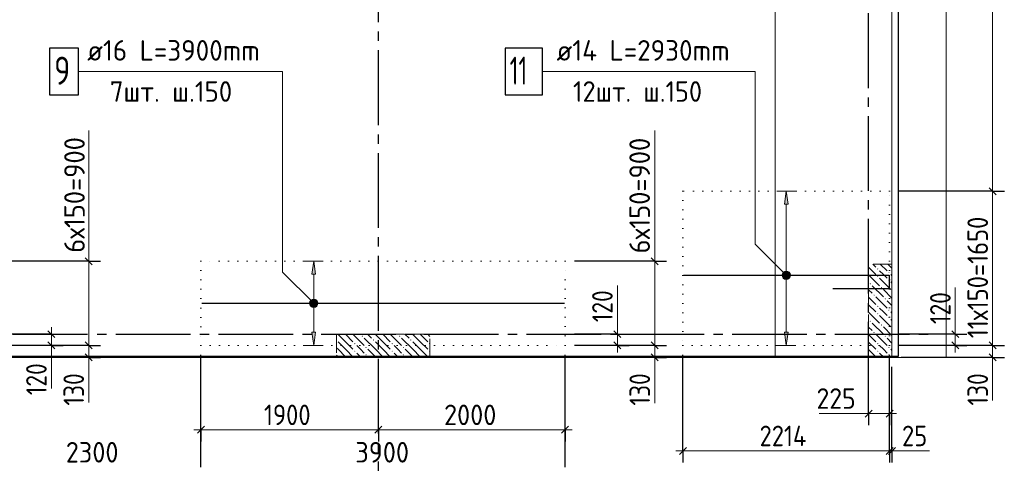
# Model space of a CAD drawing. Header units: millimetres. Extents: x 0 to 42000, y -76 to 29700.
# Tile 3 of 7: x 15972 to 26516, y 6100 to 10846. Entities that reach past the tile are written whole.
import ezdxf

# ---------------------------------------------------------------- set-up
doc = ezdxf.new("R2010")
doc.units = ezdxf.units.MM
for name, pattern in [('______2', [270, 200, -70]), ('______5', [1100, 800, -100, 100, -100]), ('______9', [100, 0, -100])]:
    doc.linetypes.add(name, pattern=pattern)
for name, color, linetype, lineweight in [('Standard', 7, 'Continuous', 25), ('ДОП Верх по Х', 7, 'Continuous', 18), ('ЖБ Перекрытие верхний уровень', 7, 'Continuous', 18), ('Позиционная метка номер позиции', 7, 'Continuous', 13), ('Примечания', 7, 'Continuous', 13), ('Размерная линия_ общее', 7, 'Continuous', 13)]:
    doc.layers.add(name, color=color, linetype=linetype, lineweight=lineweight)
doc.layers.add('ЖБ Пилон', color=7, linetype='______2', lineweight=13, true_color=0xa0a0a0)
doc.layers.add('Оси', color=7, linetype='______5', lineweight=13, true_color=0x656565)
doc.styles.add('ISOCPEUR', font='txt')

msp = doc.modelspace()

# ---------------------------------------------------------------- hatches: boundary and pattern name
at = {"layer": 'ДОП Верх по Х', "linetype": 'Continuous', "lineweight": 13, "transparency": 33554687}
for points in [[(24201, 8872), (24181, 9012), (24161, 8872)], [(19141, 8122), (19121, 8262), (19101, 8122)]]:
    msp.add_hatch(color=7, dxfattribs=at).paths.add_polyline_path(points)
for points in [[(19141, 7502), (19121, 7362), (19101, 7502)], [(24201, 7502), (24181, 7362), (24161, 7502)]]:
    msp.add_hatch(color=7, dxfattribs=at).paths.add_polyline_path(points, flags=16)
at = {"layer": 'ЖБ Пилон', "linetype": 'Continuous', "lineweight": 18, "transparency": 33554687}
for points in [[(25154, 8180), (25161, 8186), (25167, 8180), (25161, 8173)], [(25154, 8180), (25161, 8186), (25167, 8180), (25161, 8173)], [(25274, 8140), (25281, 8146), (25287, 8140), (25281, 8133)], [(25274, 8140), (25281, 8146), (25287, 8140), (25281, 8133)], [(25074, 8020), (25081, 8026), (25087, 8020), (25081, 8013)], [(25074, 8020), (25081, 8026), (25087, 8020), (25081, 8013)], [(25154, 8100), (25161, 8106), (25167, 8100), (25161, 8093)], [(25154, 8100), (25161, 8106), (25167, 8100), (25161, 8093)], [(25274, 8060), (25281, 8066), (25287, 8060), (25281, 8053)], [(25274, 8060), (25281, 8066), (25287, 8060), (25281, 8053)], [(25194, 7980), (25201, 7986), (25207, 7980), (25201, 7973)], [(25194, 7980), (25201, 7986), (25207, 7980), (25201, 7973)], [(25114, 7900), (25121, 7906), (25127, 7900), (25121, 7893)], [(25114, 7900), (25121, 7906), (25127, 7900), (25121, 7893)], [(25234, 7860), (25241, 7866), (25247, 7860), (25241, 7853)], [(25234, 7860), (25241, 7866), (25247, 7860), (25241, 7853)], [(25154, 7780), (25161, 7786), (25167, 7780), (25161, 7773)], [(25154, 7780), (25161, 7786), (25167, 7780), (25161, 7773)], [(25154, 7700), (25161, 7706), (25167, 7700), (25161, 7693)], [(25154, 7700), (25161, 7706), (25167, 7700), (25161, 7693)], [(25274, 7740), (25281, 7746), (25287, 7740), (25281, 7733)], [(25274, 7740), (25281, 7746), (25287, 7740), (25281, 7733)], [(25074, 7620), (25081, 7626), (25087, 7620), (25081, 7613)], [(25074, 7620), (25081, 7626), (25087, 7620), (25081, 7613)], [(25274, 7660), (25281, 7666), (25287, 7660), (25281, 7653)], [(25274, 7660), (25281, 7666), (25287, 7660), (25281, 7653)], [(25114, 7500), (25121, 7506), (25127, 7500), (25121, 7493)], [(25114, 7500), (25121, 7506), (25127, 7500), (25121, 7493)], [(25194, 7580), (25201, 7586), (25207, 7580), (25201, 7573)], [(25194, 7580), (25201, 7586), (25207, 7580), (25201, 7573)], [(19363, 7424), (19367, 7420), (19363, 7415)], [(19554, 7380), (19561, 7386), (19567, 7380), (19561, 7373)], [(19634, 7460), (19641, 7466), (19647, 7460), (19641, 7453)], [(19754, 7420), (19761, 7426), (19767, 7420), (19761, 7413)], [(19954, 7380), (19961, 7386), (19967, 7380), (19961, 7373)], [(20034, 7460), (20041, 7466), (20047, 7460), (20041, 7453)], [(20154, 7420), (20161, 7426), (20167, 7420), (20161, 7413)], [(20354, 7380), (20361, 7386), (20363, 7384), (20363, 7375), (20361, 7373)], [(25154, 7380), (25161, 7386), (25167, 7380), (25161, 7373)], [(25154, 7380), (25161, 7386), (25167, 7380), (25161, 7373)], [(25234, 7460), (25241, 7466), (25247, 7460), (25241, 7453)], [(25234, 7460), (25241, 7466), (25247, 7460), (25241, 7453)], [(19554, 7300), (19561, 7306), (19567, 7300), (19561, 7293)], [(19674, 7340), (19681, 7346), (19687, 7340), (19681, 7333)], [(19954, 7300), (19961, 7306), (19967, 7300), (19961, 7293)], [(20074, 7340), (20081, 7346), (20087, 7340), (20081, 7333)], [(20354, 7300), (20361, 7306), (20363, 7304), (20363, 7295), (20361, 7293)], [(25154, 7300), (25161, 7306), (25167, 7300), (25161, 7293)], [(25154, 7300), (25161, 7306), (25167, 7300), (25161, 7293)], [(25274, 7340), (25281, 7346), (25287, 7340), (25281, 7333)], [(25274, 7340), (25281, 7346), (25287, 7340), (25281, 7333)], [(19674, 7260), (19681, 7266), (19687, 7260), (19681, 7253)], [(20074, 7260), (20081, 7266), (20087, 7260), (20081, 7253)], [(25274, 7260), (25281, 7266), (25287, 7260), (25281, 7253)], [(25274, 7260), (25281, 7266), (25287, 7260), (25281, 7253)]]:
    msp.add_hatch(color=7, dxfattribs=at).paths.add_polyline_path(points, flags=16)
at = {"layer": 'Позиционная метка номер позиции', "linetype": 'Continuous', "lineweight": 13, "transparency": 33554687}
for points in [[(24149, 8080), (24192, 8155), (24137, 8101)], [(24137, 8101), (24192, 8155), (24169, 8155)], [(24137, 8101), (24169, 8155), (24137, 8123)], [(24137, 8123), (24169, 8155), (24149, 8144)], [(24149, 8080), (24213, 8144), (24192, 8155)], [(24169, 8069), (24213, 8144), (24149, 8080)], [(24169, 8069), (24224, 8123), (24213, 8144)], [(24192, 8069), (24224, 8123), (24169, 8069)], [(24192, 8069), (24224, 8101), (24224, 8123)], [(24224, 8101), (24192, 8069), (24213, 8080)], [(19089, 7780), (19132, 7855), (19078, 7801)], [(19078, 7801), (19132, 7855), (19110, 7855)], [(19078, 7801), (19110, 7855), (19078, 7823)], [(19078, 7823), (19110, 7855), (19089, 7844)], [(19089, 7780), (19153, 7844), (19132, 7855)], [(19110, 7769), (19153, 7844), (19089, 7780)], [(19110, 7769), (19164, 7823), (19153, 7844)], [(19132, 7769), (19164, 7823), (19110, 7769)], [(19132, 7769), (19164, 7801), (19164, 7823)], [(19164, 7801), (19132, 7769), (19153, 7780)]]:
    msp.add_hatch(color=7, dxfattribs=at).paths.add_polyline_path(points)

# ---------------------------------------------------------------- linework, layer by layer
at = {"layer": 'Standard', "color": 7, "linetype": 'Continuous', "lineweight": 13, "transparency": 33554687}
for points in [[(25893, 25732), (6813, 25732), (6813, 7232), (25893, 7232), (25893, 25732)], [(6813, 7232), (25313, 7232), (25313, 25732), (6813, 25732), (6813, 7232)], [(24063, 7232), (25313, 7232), (25313, 16732), (24063, 16732), (24063, 7232)]]:
    msp.add_lwpolyline(points, dxfattribs=at)
at = {"layer": 'Standard', "color": 254, "linetype": 'Continuous', "lineweight": 25, "true_color": 0xc4c4ff, "transparency": 33554687}
msp.add_lwpolyline([(6738, 7246), (25382, 7246), (25382, 25718), (6738, 25718), (6738, 7246)], dxfattribs=at)
at = {"layer": 'ДОП Верх по Х', "color": 251, "linetype": 'Continuous', "lineweight": 13, "true_color": 0x494949, "transparency": 33554687}
for p, q in [((24181, 9012), (24081, 9012)), ((24181, 9012), (24161, 8872)), ((24201, 8872), (24181, 9012)), ((24181, 9012), (24281, 9012)), ((24181, 9012), (24181, 9012)), ((24161, 8872), (24201, 8872)), ((24181, 7502), (24181, 8872)), ((19121, 8262), (19021, 8262)), ((19121, 8262), (19101, 8122)), ((19141, 8122), (19121, 8262)), ((19121, 8262), (19221, 8262)), ((19121, 8262), (19121, 8262)), ((19101, 8122), (19141, 8122)), ((19121, 7502), (19121, 8122)), ((19121, 7362), (19101, 7502)), ((19101, 7502), (19141, 7502)), ((19141, 7502), (19121, 7362)), ((24181, 7362), (24161, 7502)), ((24161, 7502), (24201, 7502)), ((24201, 7502), (24181, 7362)), ((19121, 7362), (19021, 7362)), ((19121, 7362), (19221, 7362)), ((19121, 7362), (19121, 7362)), ((24181, 7362), (24081, 7362)), ((24181, 7362), (24281, 7362)), ((24181, 7362), (24181, 7362))]:
    msp.add_line(p, q, dxfattribs=at)
at = {"layer": 'ДОП Верх по Х', "color": 7, "linetype": 'Continuous', "lineweight": 25, "transparency": 33554687}
msp.add_line((17921, 7812), (21805, 7812), dxfattribs=at)
for points in [[(16291, 10041), (16601, 10041), (16601, 10541), (16291, 10541), (16291, 10041)], [(21169, 10041), (21569, 10041), (21569, 10541), (21169, 10541), (21169, 10041)], [(23081, 8112), (25281, 8112), (25281, 7968), (24681, 7968)]]:
    msp.add_lwpolyline(points, dxfattribs=at)
at = {"layer": 'ЖБ Перекрытие верхний уровень', "color": 7, "linetype": 'Continuous', "lineweight": 18, "transparency": 33554687}
for p, q in [((25313, 7232), (25313, 25732)), ((9063, 7232), (25313, 7232))]:
    msp.add_line(p, q, dxfattribs=at)
at = {"layer": 'ЖБ Пилон', "color": 253, "linetype": '______2', "lineweight": 13, "true_color": 0xa0a0a0, "transparency": 33554687}
for p, q in [((25313, 8232), (25063, 8232)), ((25063, 8232), (25063, 7232)), ((25313, 8232), (25063, 8232)), ((25063, 8232), (25063, 7232)), ((25313, 7232), (25313, 8232)), ((25313, 7232), (25313, 8232)), ((19363, 7482), (19363, 7232)), ((20363, 7482), (19363, 7482)), ((20363, 7232), (20363, 7482)), ((19363, 7232), (20363, 7232)), ((25063, 7232), (25313, 7232)), ((25063, 7232), (25313, 7232))]:
    msp.add_line(p, q, dxfattribs=at)
at = {"layer": 'ЖБ Пилон', "color": 9, "linetype": 'Continuous', "lineweight": 18, "true_color": 0xc7c7c7, "transparency": 33554687}
for p, q in [((25108, 8232), (25141, 8200)), ((25108, 8232), (25141, 8200)), ((25188, 8232), (25261, 8160)), ((25188, 8232), (25261, 8160)), ((25313, 8187), (25268, 8232)), ((25313, 8187), (25268, 8232)), ((25063, 8197), (25141, 8120)), ((25063, 8197), (25141, 8120)), ((25221, 8120), (25181, 8160)), ((25221, 8120), (25181, 8160)), ((25261, 8080), (25221, 8120)), ((25261, 8080), (25221, 8120)), ((25301, 8120), (25313, 8107)), ((25301, 8120), (25313, 8107)), ((25063, 8117), (25181, 8000)), ((25063, 8117), (25181, 8000)), ((25181, 8080), (25301, 7960)), ((25181, 8080), (25301, 7960)), ((25301, 8040), (25313, 8027)), ((25301, 8040), (25313, 8027)), ((25101, 7920), (25063, 7957)), ((25101, 7920), (25063, 7957)), ((25101, 8000), (25221, 7880)), ((25101, 8000), (25221, 7880)), ((25221, 7960), (25313, 7867)), ((25221, 7960), (25313, 7867)), ((25063, 7877), (25141, 7800)), ((25063, 7877), (25141, 7800)), ((25141, 7880), (25261, 7760)), ((25141, 7880), (25261, 7760)), ((25313, 7787), (25261, 7840)), ((25313, 7787), (25261, 7840)), ((25063, 7797), (25141, 7720)), ((25063, 7797), (25141, 7720)), ((25063, 7717), (25181, 7600)), ((25063, 7717), (25181, 7600)), ((25221, 7720), (25181, 7760)), ((25221, 7720), (25181, 7760)), ((25261, 7680), (25221, 7720)), ((25261, 7680), (25221, 7720)), ((25301, 7720), (25313, 7707)), ((25301, 7720), (25313, 7707)), ((25101, 7600), (25221, 7480)), ((25101, 7600), (25221, 7480)), ((25181, 7680), (25301, 7560)), ((25181, 7680), (25301, 7560)), ((25301, 7640), (25313, 7627)), ((25301, 7640), (25313, 7627)), ((25101, 7520), (25063, 7557)), ((25101, 7520), (25063, 7557)), ((25221, 7560), (25313, 7467)), ((25221, 7560), (25313, 7467)), ((19461, 7400), (19378, 7482)), ((19381, 7400), (19461, 7320)), ((19461, 7480), (19541, 7400)), ((19461, 7400), (19541, 7320)), ((19541, 7480), (19661, 7360)), ((19618, 7482), (19621, 7480)), ((19781, 7320), (19661, 7440)), ((19698, 7482), (19741, 7440)), ((19861, 7400), (19778, 7482)), ((19781, 7400), (19861, 7320)), ((19861, 7480), (19941, 7400)), ((19861, 7400), (19941, 7320)), ((19941, 7480), (20061, 7360)), ((20018, 7482), (20021, 7480)), ((20181, 7320), (20061, 7440)), ((20098, 7482), (20141, 7440)), ((20261, 7400), (20178, 7482)), ((20181, 7400), (20261, 7320)), ((20261, 7480), (20341, 7400)), ((20261, 7400), (20341, 7320)), ((20341, 7480), (20363, 7457)), ((25063, 7477), (25141, 7400)), ((25063, 7477), (25141, 7400)), ((25063, 7397), (25141, 7320)), ((25063, 7397), (25141, 7320)), ((25141, 7480), (25261, 7360)), ((25141, 7480), (25261, 7360)), ((25313, 7387), (25261, 7440)), ((25313, 7387), (25261, 7440)), ((19381, 7320), (19461, 7240)), ((19621, 7320), (19581, 7360)), ((19661, 7280), (19621, 7320)), ((19701, 7320), (19781, 7240)), ((19781, 7320), (19861, 7240)), ((20021, 7320), (19981, 7360)), ((20061, 7280), (20021, 7320)), ((20101, 7320), (20181, 7240)), ((20181, 7320), (20261, 7240)), ((25063, 7317), (25148, 7232)), ((25221, 7320), (25181, 7360)), ((25221, 7320), (25181, 7360)), ((25181, 7280), (25228, 7232)), ((25261, 7280), (25221, 7320)), ((25261, 7280), (25221, 7320)), ((25301, 7320), (25313, 7307)), ((25301, 7320), (25313, 7307)), ((25301, 7240), (25308, 7232))]:
    msp.add_line(p, q, dxfattribs=at)
for points in [[(19381, 7320), (19363, 7337), (19363, 7337)], [(19461, 7320), (19548, 7232), (19548, 7232), (19548, 7232), (19548, 7232)], [(19581, 7280), (19628, 7232), (19628, 7232), (19628, 7232), (19628, 7232)], [(19861, 7320), (19948, 7232), (19948, 7232), (19948, 7232), (19948, 7232)], [(19981, 7280), (20028, 7232), (20028, 7232), (20028, 7232), (20028, 7232)], [(20261, 7320), (20348, 7232), (20348, 7232), (20348, 7232), (20348, 7232)], [(25063, 7317), (25148, 7232), (25148, 7232), (25148, 7232), (25148, 7232)], [(25181, 7280), (25228, 7232), (25228, 7232), (25228, 7232), (25228, 7232)], [(19363, 7257), (19363, 7257), (19381, 7240)], [(19701, 7240), (19708, 7232), (19708, 7232), (19708, 7232), (19708, 7232)], [(20101, 7240), (20108, 7232), (20108, 7232), (20108, 7232), (20108, 7232)], [(25301, 7240), (25308, 7232), (25308, 7232), (25308, 7232), (25308, 7232)]]:
    msp.add_lwpolyline(points, dxfattribs=at)
at = {"layer": 'Оси', "color": 8, "linetype": '______5', "lineweight": -3, "transparency": 33554687}
for p, q in [((19813, 4219), (19813, 26505)), ((25063, 6815), (25063, 26505)), ((3800, 7482), (25730, 7482))]:
    msp.add_line(p, q, dxfattribs=at)
at = {"layer": 'Позиционная метка номер позиции', "color": 251, "linetype": 'Continuous', "lineweight": 13, "true_color": 0x656565, "transparency": 33554687}
for p, q in [((16711, 8262), (16711, 9662)), ((22772, 8262), (22772, 9662)), ((22372, 7482), (22372, 8002)), ((25991, 7482), (25991, 7982)), ((16311, 7362), (16311, 6902)), ((16711, 7232), (16711, 6752)), ((22772, 7232), (22772, 6742)), ((26391, 7232), (26391, 6772)), ((25063, 6633), (24533, 6633)), ((25313, 6233), (25713, 6233))]:
    msp.add_line(p, q, dxfattribs=at)
at = {"layer": 'Позиционная метка номер позиции', "color": 7, "linetype": 'Continuous', "lineweight": 13, "transparency": 33554687}
for p, q in [((24149, 8144), (24149, 8144)), ((24213, 8144), (24213, 8144)), ((24149, 8080), (24149, 8080)), ((24213, 8080), (24213, 8080)), ((19089, 7844), (19089, 7844)), ((19153, 7844), (19153, 7844)), ((19089, 7780), (19089, 7780)), ((19153, 7780), (19153, 7780))]:
    msp.add_line(p, q, dxfattribs=at)
for points in [[(19121, 7812), (18788, 8145), (18788, 10291), (16601, 10291)], [(24181, 8112), (23847, 8445), (23847, 10291), (21569, 10291)]]:
    msp.add_lwpolyline(points, dxfattribs=at)
for centre in [(24181, 8112), (19121, 7812)]:
    msp.add_circle(centre, 45, dxfattribs=at)
at = {"layer": 'Примечания', "color": 7, "linetype": '______9', "lineweight": 13, "transparency": 33554687}
for p, q in [((23074, 9012), (23074, 7362)), ((25288, 9012), (23074, 9012)), ((25288, 7362), (25288, 9012)), ((17913, 8262), (17913, 7362)), ((21813, 8262), (17913, 8262)), ((21813, 7362), (21813, 8262)), ((17913, 7362), (21813, 7362)), ((23074, 7362), (25288, 7362))]:
    msp.add_line(p, q, dxfattribs=at)
at = {"layer": 'Размерная линия_ общее', "color": 251, "linetype": 'Continuous', "lineweight": 13, "true_color": 0x656565, "transparency": 33554687}
for p, q in [((26391, 13652), (26391, 9012)), ((26391, 9012), (26391, 7362)), ((16711, 8262), (16711, 8337)), ((22772, 8262), (22772, 8337)), ((16711, 8262), (16711, 7362)), ((22772, 8262), (22772, 7362)), ((16311, 7482), (16311, 7557)), ((22372, 7482), (22372, 7557)), ((25991, 7482), (25991, 7557)), ((16311, 7482), (16311, 7362)), ((22372, 7362), (22372, 7482)), ((25991, 7362), (25991, 7482)), ((16311, 7362), (16311, 7287)), ((16711, 7362), (16711, 7232)), ((22372, 7362), (22372, 7287)), ((22772, 7362), (22772, 7232)), ((25991, 7362), (25991, 7287)), ((26391, 7362), (26391, 7232)), ((16711, 7232), (16711, 7157)), ((22772, 7232), (22772, 7157)), ((26391, 7232), (26391, 7157)), ((25063, 6633), (24988, 6633)), ((25288, 6633), (25063, 6633)), ((25288, 6633), (25363, 6633)), ((17913, 6458), (17838, 6458)), ((17913, 6458), (19813, 6458)), ((19813, 6458), (21813, 6458)), ((21813, 6458), (21888, 6458)), ((23074, 6233), (22999, 6233)), ((23074, 6233), (25288, 6233)), ((25288, 6233), (25313, 6233)), ((25313, 6233), (25388, 6233))]:
    msp.add_line(p, q, dxfattribs=at)
at = {"layer": 'Размерная линия_ общее', "color": 251, "linetype": 'Continuous', "lineweight": -3, "true_color": 0x656565, "transparency": 33554687}
for p, q in [((26391, 9012), (26266, 9012)), ((26391, 9012), (26516, 9012)), ((16711, 8262), (16586, 8262)), ((16711, 8262), (16836, 8262)), ((22772, 8262), (22647, 8262)), ((22772, 8262), (22897, 8262)), ((16311, 7482), (15713, 7482)), ((16311, 7482), (16186, 7482)), ((16311, 7482), (16436, 7482)), ((22372, 7482), (21913, 7482)), ((22372, 7482), (22247, 7482)), ((22372, 7482), (22497, 7482)), ((25991, 7482), (25388, 7482)), ((25991, 7482), (25866, 7482)), ((25991, 7482), (26116, 7482)), ((16311, 7362), (15713, 7362)), ((16311, 7362), (16186, 7362)), ((16311, 7362), (16436, 7362)), ((16711, 7362), (16586, 7362)), ((16711, 7362), (16836, 7362)), ((22372, 7362), (21913, 7362)), ((22372, 7362), (22247, 7362)), ((22372, 7362), (22497, 7362)), ((22772, 7362), (22647, 7362)), ((22772, 7362), (22897, 7362)), ((25991, 7362), (25388, 7362)), ((25991, 7362), (25866, 7362)), ((25991, 7362), (26116, 7362)), ((26391, 7362), (26266, 7362)), ((26391, 7362), (26516, 7362)), ((16711, 7232), (16586, 7232)), ((16711, 7232), (16836, 7232)), ((16711, 7232), (16711, 7232)), ((17913, 6458), (17913, 7262)), ((21813, 6458), (21813, 7262)), ((21813, 6058), (21813, 7262)), ((22772, 7232), (22647, 7232)), ((22772, 7232), (22897, 7232)), ((22772, 7232), (22772, 7232)), ((23074, 6233), (23074, 7262)), ((25063, 6633), (25063, 7262)), ((25288, 6633), (25288, 7262)), ((26391, 7232), (26266, 7232)), ((26391, 7232), (26516, 7232)), ((25063, 6633), (25063, 6758)), ((25288, 6633), (25288, 6758)), ((17913, 6458), (17913, 6583)), ((19813, 6458), (19813, 6583)), ((21813, 6458), (21813, 6583)), ((25063, 6633), (25063, 6508)), ((25288, 6633), (25288, 6508)), ((17913, 6458), (17913, 6333)), ((19813, 6458), (19813, 6333)), ((19813, 6458), (19813, 6458)), ((21813, 6458), (21813, 6333)), ((23074, 6233), (23074, 6358)), ((25288, 6233), (25288, 6358)), ((25313, 6233), (25313, 6358)), ((23074, 6233), (23074, 6108)), ((25288, 6233), (25288, 6108)), ((25313, 6233), (25313, 6108)), ((17913, 6058), (17913, 6183)), ((21813, 6058), (21813, 6183))]:
    msp.add_line(p, q, dxfattribs=at)
at = {"layer": 'Размерная линия_ общее', "color": 251, "linetype": 'Continuous', "lineweight": 25, "true_color": 0x656565, "transparency": 33554687}
for p, q in [((26353, 9049), (26428, 8974)), ((16674, 8300), (16749, 8224)), ((22735, 8300), (22810, 8224)), ((16274, 7519), (16349, 7445)), ((22410, 7445), (22335, 7519)), ((26028, 7445), (25953, 7519)), ((16274, 7400), (16349, 7324)), ((16674, 7400), (16749, 7324)), ((22410, 7324), (22335, 7400)), ((22735, 7400), (22810, 7324)), ((26028, 7324), (25953, 7400)), ((26353, 7400), (26428, 7324)), ((16674, 7270), (16749, 7195)), ((22735, 7270), (22810, 7195)), ((26353, 7270), (26428, 7195)), ((25100, 6670), (25025, 6595)), ((25325, 6670), (25250, 6595)), ((17875, 6421), (17950, 6496)), ((19775, 6421), (19850, 6496)), ((21775, 6421), (21850, 6496)), ((23036, 6195), (23111, 6270)), ((25250, 6195), (25325, 6270)), ((25275, 6195), (25350, 6270))]:
    msp.add_line(p, q, dxfattribs=at)
at = {"layer": 'Размерная линия_ общее', "color": 251, "linetype": 'Continuous', "lineweight": -3, "true_color": 0x656565, "transparency": 33554687}
for points in [[(26391, 9012), (26374, 9012), (26374, 9012), (26374, 9012), (26374, 9012), (25388, 9012)], [(16711, 8262), (16702, 8262), (16702, 8262), (15713, 8262)], [(22772, 8262), (22754, 8262), (22754, 8262), (21913, 8262)], [(16711, 7362), (16697, 7362), (16697, 7362), (15713, 7362)], [(22772, 7362), (22755, 7362), (22755, 7362), (21913, 7362)], [(26391, 7362), (26374, 7362), (26374, 7362), (25388, 7362)], [(17913, 6058), (17913, 6075), (17913, 6075), (17913, 7262)], [(25288, 6233), (25288, 6250), (25288, 6250), (25288, 7262)], [(26391, 7232), (26374, 7232), (26374, 7232), (25413, 7232)], [(25313, 6233), (25313, 6250), (25313, 6250), (25313, 7132)]]:
    msp.add_lwpolyline(points, dxfattribs=at)

# ---------------------------------------------------------------- texts
at = {"layer": 'ДОП Верх по Х', "color": 7, "linetype": 'Continuous', "lineweight": 13, "transparency": 33554687, "attachment_point": 7, "style": 'ISOCPEUR'}
for s, insert, char_height, width in [('\\W0.96;ø16 L=3900mm ', (16695, 10408), 220, 2150.52), ('\\W0.96;ø14 L=2930mm ', (21721, 10408), 220, 2172.61), ('\\W0.78;9', (16341, 10151), 300, 326.41), ('\\W0.63;11', (21219, 10151), 300, 393.75), ('\\W0.95;7шт. ш.150 ', (16937, 9968), 220, 1665.53), ('\\W0.93;12шт. ш.150 ', (21897, 9968), 220, 1773.35)]:
    msp.add_mtext(s, dxfattribs=dict(at, insert=insert, char_height=char_height, width=width))
at = {"layer": 'Размерная линия_ общее', "color": 251, "linetype": 'Continuous', "lineweight": 25, "true_color": 0x656565, "transparency": 33554687, "char_height": 220, "attachment_point": 7, "rotation": 90, "style": 'ISOCPEUR'}
for s, insert, width in [('\\W0.94;6х150=900', (16669, 8353), 1444.18), ('\\W0.94;6х150=900', (22721, 8346), 1444.17), ('\\W0.87;11х150=1650', (26341, 7439), 1613.16), ('\\W0.83;120', (22322, 7610), 508.57), ('\\W0.83;120', (25941, 7590), 508.57), ('\\W0.83;120', (16261, 6829), 508.57), ('\\W0.83;130', (16661, 6718), 508.57), ('\\W0.83;130', (22722, 6718), 508.57), ('\\W0.83;130', (26341, 6718), 508.57)]:
    msp.add_mtext(s, dxfattribs=dict(at, insert=insert, width=width))
at = {"layer": 'Размерная линия_ общее', "color": 251, "linetype": 'Continuous', "lineweight": 25, "true_color": 0x656565, "transparency": 33554687, "char_height": 220, "attachment_point": 7, "style": 'ISOCPEUR'}
for s, insert, width in [('\\W0.91;225', (24505, 6683), 561.99), ('\\W0.87;1900', (18588, 6508), 666.9), ('\\W0.93;2000', (20516, 6508), 718.11), ('\\W0.87;2214', (23895, 6283), 689.42), ('\\W0.87;25', (25420, 6283), 403.93), ('\\W0.93;2300', (16466, 6108), 718.09), ('\\W0.93;3900', (19566, 6108), 718.09)]:
    msp.add_mtext(s, dxfattribs=dict(at, insert=insert, width=width))

doc.saveas('drawing.dxf')
